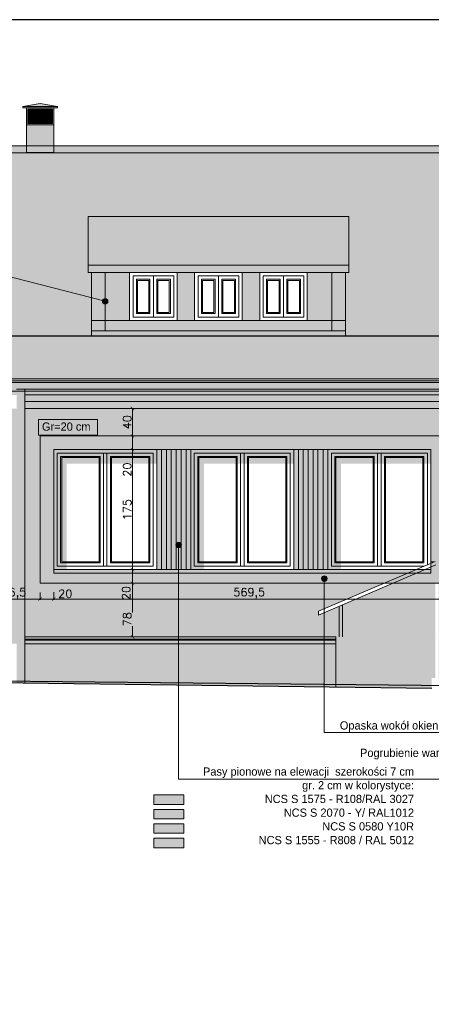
# Model space of a CAD drawing. Header units: millimetres. Extents: x -740 to 33545, y 5178 to 22494.
# Tile 25 of 250: x 183 to 783, y 12593 to 14029. Entities that reach past the tile are written whole.
import ezdxf
from ezdxf.lldxf.tags import DXFTag

# ---------------------------------------------------------------- set-up
doc = ezdxf.new("R2010")
doc.units = ezdxf.units.MM
doc.header["$MEASUREMENT"] = 0
doc.layers.get('Defpoints').update_dxf_attribs({"color": 252})
doc.layers.add('a3', color=252, linetype='Continuous', lineweight=30, plot=False)
for name, color, linetype, lineweight in [('A_l.widokowa', 252, 'Continuous', 18), ('A_linie widokowe', 252, 'Continuous', 18), ('l. przekrojowa', 252, 'Continuous', 30), ('l.przerywana', 252, 'ICAD_ISO03W100', 5), ('l.widokowa', 252, 'Continuous', 15), ('l.wypeĹ‚nien', 252, 'Continuous', 5), ('wymiarowanie', 252, 'Continuous', 9)]:
    doc.layers.add(name, color=color, linetype=linetype, lineweight=lineweight)
doc.styles.add('ROMANS', font='romans')
doc.styles.add('styl2', font='simplex.shx')
tags = doc.linetypes.add('ICAD_ISO03W100', pattern=[30, 12, -18]).pattern_tags.tags
tags[6:7] = [DXFTag(74, 4), DXFTag(75, 0), DXFTag(340, '0'), DXFTag(46, 1.0), DXFTag(50, 0.0), DXFTag(44, 0.0), DXFTag(45, 0.0)]
tags[4:5] = [DXFTag(74, 4), DXFTag(75, 0), DXFTag(340, '0'), DXFTag(46, 1.0), DXFTag(50, 0.0), DXFTag(44, 0.0), DXFTag(45, 0.0)]
doc.dimstyles.new('Skala 1-50', dxfattribs={"dimtxt": 12, "dimasz": 5, "dimexe": 1, "dimexo": 1, "dimgap": 1.5, "dimtad": 1, "dimdec": 1, "dimrnd": 0.5, "dimtxsty": 'styl2', "dimblk": 'ARCHTICK', "dimcen": 5, "dimadec": 0, "dimazin": 0, "dimtfac": 1, "dimtdec": 1, "dimtmove": 1, "dimatfit": 3, "dimldrblk": 'ARCHTICK', "dimfxl": 0, "dimlwd": -1, "dimlwe": -1, "dimarcsym": 0})

# ---------------------------------------------------------------- blocks, each defined once
blk = doc.blocks.new('_ArchTick')
at = {"color": 0, "linetype": 'ByBlock', "const_width": 0.15}
blk.add_lwpolyline([(-0.5, -0.5), (0.5, 0.5)], dxfattribs=at)
blk = doc.blocks.new('*D1952')
at = {"layer": 'Defpoints', "color": 0}
for p in [(136.1, 13204.3), (212.4, 13194.8), (212.4, 13184)]:
    blk.add_point(p, dxfattribs=at)
at = {"layer": 'wymiarowanie', "color": 0}
for p, q in [((136.1, 13194), (136.1, 13183)), ((212.4, 13193.8), (212.4, 13183)), ((136.1, 13184), (212.4, 13184))]:
    blk.add_line(p, q, dxfattribs=at)
at = {"layer": 'wymiarowanie', "color": 0, "xscale": 5, "yscale": 5, "zscale": 5, "rotation": 180}
blk.add_blockref('_ArchTick', (136.1, 13184), dxfattribs=at)
at = {"layer": 'wymiarowanie', "color": 0, "xscale": 5, "yscale": 5, "zscale": 5}
blk.add_blockref('_ArchTick', (212.4, 13184), dxfattribs=at)
at = {"layer": 'wymiarowanie', "color": 0, "insert": (174.3, 13192.3), "char_height": 12, "attachment_point": 5, "style": 'styl2'}
blk.add_mtext('76,5', dxfattribs=at)
blk = doc.blocks.new('*D1953')
at = {"layer": 'Defpoints', "color": 0}
for p in [(232.4, 13201.8), (212.4, 13194.8), (232.4, 13184)]:
    blk.add_point(p, dxfattribs=at)
at = {"layer": 'wymiarowanie', "color": 0}
for p, q in [((212.4, 13193.8), (212.4, 13183)), ((232.4, 13194), (232.4, 13183)), ((212.4, 13184), (232.4, 13184)), ((232.4, 13184), (259.4, 13184))]:
    blk.add_line(p, q, dxfattribs=at)
at = {"layer": 'wymiarowanie', "color": 0, "xscale": 5, "yscale": 5, "zscale": 5, "rotation": 180}
blk.add_blockref('_ArchTick', (212.4, 13184), dxfattribs=at)
at = {"layer": 'wymiarowanie', "color": 0, "xscale": 5, "yscale": 5, "zscale": 5}
blk.add_blockref('_ArchTick', (232.4, 13184), dxfattribs=at)
at = {"layer": 'wymiarowanie', "color": 0, "insert": (249.2, 13191.8), "char_height": 12, "attachment_point": 5, "style": 'styl2'}
blk.add_mtext('20', dxfattribs=at)
blk = doc.blocks.new('*D1954')
at = {"layer": 'Defpoints', "color": 0}
for p in [(232.4, 13201.8), (802.1, 13203.2), (802.1, 13184)]:
    blk.add_point(p, dxfattribs=at)
at = {"layer": 'wymiarowanie', "color": 0}
for p, q in [((232.4, 13194), (232.4, 13183)), ((802.1, 13194), (802.1, 13183)), ((232.4, 13184), (802.1, 13184))]:
    blk.add_line(p, q, dxfattribs=at)
at = {"layer": 'wymiarowanie', "color": 0, "xscale": 5, "yscale": 5, "zscale": 5, "rotation": 180}
blk.add_blockref('_ArchTick', (232.4, 13184), dxfattribs=at)
at = {"layer": 'wymiarowanie', "color": 0, "xscale": 5, "yscale": 5, "zscale": 5}
blk.add_blockref('_ArchTick', (802.1, 13184), dxfattribs=at)
at = {"layer": 'wymiarowanie', "color": 0, "insert": (517.3, 13192.3), "char_height": 12, "attachment_point": 5, "style": 'styl2'}
blk.add_mtext('569,5', dxfattribs=at)
blk = doc.blocks.new('*D1970')
at = {"layer": 'Defpoints', "color": 0}
for p in [(326, 13462.1), (326, 13422.1), (347.2, 13422.1)]:
    blk.add_point(p, dxfattribs=at)
at = {"layer": 'wymiarowanie', "color": 0}
for p, q in [((337.2, 13462.1), (348.2, 13462.1)), ((347.2, 13462.1), (347.2, 13422.1)), ((337.2, 13422.1), (348.2, 13422.1))]:
    blk.add_line(p, q, dxfattribs=at)
at = {"layer": 'wymiarowanie', "color": 0, "xscale": 5, "yscale": 5, "zscale": 5}
for p, rotation in [((347.2, 13462.1), 90), ((347.2, 13422.1), 270)]:
    blk.add_blockref('_ArchTick', p, dxfattribs=dict(at, rotation=rotation))
at = {"layer": 'wymiarowanie', "color": 0, "insert": (339.4, 13442.1), "char_height": 12, "attachment_point": 5, "rotation": 90, "style": 'styl2'}
blk.add_mtext('40', dxfattribs=at)
blk = doc.blocks.new('*D1971')
at = {"layer": 'Defpoints', "color": 0}
for p in [(326, 13422.1), (323.5, 13402.1), (347.2, 13402.1)]:
    blk.add_point(p, dxfattribs=at)
at = {"layer": 'wymiarowanie', "color": 0}
for p, q in [((337.2, 13422.1), (348.2, 13422.1)), ((347.2, 13422.1), (347.2, 13402.1)), ((337.2, 13402.1), (348.2, 13402.1)), ((347.2, 13402.1), (347.2, 13362.7))]:
    blk.add_line(p, q, dxfattribs=at)
at = {"layer": 'wymiarowanie', "color": 0, "xscale": 5, "yscale": 5, "zscale": 5}
for p, rotation in [((347.2, 13422.1), 90), ((347.2, 13402.1), 270)]:
    blk.add_blockref('_ArchTick', p, dxfattribs=dict(at, rotation=rotation))
at = {"layer": 'wymiarowanie', "color": 0, "insert": (339.4, 13372.9), "char_height": 12, "attachment_point": 5, "rotation": 90, "style": 'styl2'}
blk.add_mtext('20', dxfattribs=at)
blk = doc.blocks.new('*D1972')
at = {"layer": 'Defpoints', "color": 0}
for p in [(323.5, 13402.1), (318.8, 13227.1), (347.2, 13227.1)]:
    blk.add_point(p, dxfattribs=at)
at = {"layer": 'wymiarowanie', "color": 0}
for p, q in [((337.2, 13402.1), (348.2, 13402.1)), ((347.2, 13402.1), (347.2, 13227.1)), ((337.2, 13227.1), (348.2, 13227.1))]:
    blk.add_line(p, q, dxfattribs=at)
at = {"layer": 'wymiarowanie', "color": 0, "xscale": 5, "yscale": 5, "zscale": 5}
for p, rotation in [((347.2, 13402.1), 90), ((347.2, 13227.1), 270)]:
    blk.add_blockref('_ArchTick', p, dxfattribs=dict(at, rotation=rotation))
at = {"layer": 'wymiarowanie', "color": 0, "insert": (339.5, 13314.6), "char_height": 12, "attachment_point": 5, "rotation": 90, "style": 'styl2'}
blk.add_mtext('175', dxfattribs=at)
blk = doc.blocks.new('*D1973')
at = {"layer": 'Defpoints', "color": 0}
for p in [(318.8, 13227.1), (317.5, 13207.1), (347.2, 13207.1)]:
    blk.add_point(p, dxfattribs=at)
at = {"layer": 'wymiarowanie', "color": 0}
for p, q in [((337.2, 13227.1), (348.2, 13227.1)), ((347.2, 13227.1), (347.2, 13207.1)), ((337.2, 13207.1), (348.2, 13207.1))]:
    blk.add_line(p, q, dxfattribs=at)
at = {"layer": 'wymiarowanie', "color": 0, "xscale": 5, "yscale": 5, "zscale": 5}
for p, rotation in [((347.2, 13227.1), 90), ((347.2, 13207.1), 270)]:
    blk.add_blockref('_ArchTick', p, dxfattribs=dict(at, rotation=rotation))
at = {"layer": 'wymiarowanie', "color": 0, "insert": (337.9, 13192.9), "char_height": 12, "attachment_point": 5, "rotation": 90, "style": 'styl2'}
blk.add_mtext('20', dxfattribs=at)
blk = doc.blocks.new('*D1974')
at = {"layer": 'Defpoints', "color": 0}
for p in [(317.5, 13207.1), (310.8, 13129.1), (347.2, 13129.1)]:
    blk.add_point(p, dxfattribs=at)
at = {"layer": 'wymiarowanie', "color": 0}
for p, q in [((337.2, 13207.1), (348.2, 13207.1)), ((347.2, 13207.1), (347.2, 13164.4)), ((347.2, 13129.1), (347.2, 13144.7)), ((337.2, 13129.1), (348.2, 13129.1))]:
    blk.add_line(p, q, dxfattribs=at)
at = {"layer": 'wymiarowanie', "color": 0, "xscale": 5, "yscale": 5, "zscale": 5}
for p, rotation in [((347.2, 13207.1), 90), ((347.2, 13129.1), 270)]:
    blk.add_blockref('_ArchTick', p, dxfattribs=dict(at, rotation=rotation))
at = {"layer": 'wymiarowanie', "color": 0, "insert": (339.4, 13154.6), "char_height": 12, "attachment_point": 5, "rotation": 90, "style": 'styl2'}
blk.add_mtext('78', dxfattribs=at)
blk = doc.blocks.new('kominek')
at = {"layer": 'l.wypeĹ‚nien'}
h = blk.add_hatch(dxfattribs=at)
h.set_pattern_fill('ANSI37', color=256, scale=10, style=0)
h.set_pattern_definition([(45, (0, 10), (-0.88388348, 0.88388348), []), (135, (0, 10), (-0.88388348, -0.88388348), [])])
h.paths.add_polyline_path([(4702.4, 10862.6), (4738.4, 10862.6), (4738.4, 10841.6), (4702.4, 10841.6)])
at = {"layer": 'A_l.widokowa', "color": 7}
for p, q in [((4695.1, 10866.6), (4720.4, 10870.9)), ((4695.1, 10866.6), (4720.4, 10866.6)), ((4745.7, 10866.6), (4720.4, 10870.9)), ((4745.7, 10866.6), (4720.4, 10866.6))]:
    blk.add_line(p, q, dxfattribs=at)
for points in [[(4700.4, 10864.6), (4695.1, 10864.6), (4695.1, 10866.6)], [(4740.4, 10864.6), (4745.7, 10864.6), (4745.7, 10866.6)]]:
    blk.add_lwpolyline(points, dxfattribs=at)
for points in [[(4700.4, 10864.6), (4740.4, 10864.6), (4740.4, 10839.6), (4700.4, 10839.6)], [(4702.4, 10862.6), (4738.4, 10862.6), (4738.4, 10841.6), (4702.4, 10841.6)]]:
    blk.add_lwpolyline(points, close=True, dxfattribs=at)
at = {"layer": 'A_l.widokowa'}
blk.add_lwpolyline([(4700.4, 10839.6), (4740.4, 10839.6), (4740.4, 10799.6), (4700.4, 10799.6)], close=True, dxfattribs=at)

msp = doc.modelspace()

# ---------------------------------------------------------------- hatches: boundary and pattern name
at = {"layer": 'l.wypeĹ‚nien'}
h = msp.add_hatch(color=256, dxfattribs=at)
h.paths.add_polyline_path([(192.62, 13835.82), (232.62, 13835.82), (232.62, 13845.32), (232.62, 13875.82), (192.62, 13875.82), (192.62, 13845.32)])
h.paths.add_polyline_path([(192.62, 13875.82), (232.62, 13875.82), (232.62, 13900.82), (192.62, 13900.82)])
h.paths.add_polyline_path([(194.62, 13898.82), (194.62, 13877.82), (230.62, 13877.82), (230.62, 13898.82)], flags=16)
h.paths.add_polyline_path([(187.27, 13902.82), (212.62, 13907.08), (237.96, 13902.82), (212.62, 13902.82)])
h.paths.add_polyline_path([(187.27, 13902.82), (212.62, 13902.82), (237.96, 13902.82), (237.96, 13900.82), (232.62, 13900.82), (192.62, 13900.82), (187.27, 13900.82)])
h = msp.add_hatch(color=256, dxfattribs=at)
h.paths.add_polyline_path([(37.59, 13845.32), (-420.82, 13570.51), (-557.95, 13505.48), (-558.92, 13505.48), (-559.83, 13505.05), (-561.66, 13499.85), (-576.18, 13499.85), (-577.06, 13499.11, 0.4142136), (-568.06, 13490.11), (-558.58, 13490.11), (-558.58, 13481.93), (2522.56, 13481.93), (2522.56, 13490.11), (2532.05, 13490.11, 0.4036982), (2540.82, 13498.57), (2540.3, 13499.86), (2525.65, 13499.85), (2523.82, 13505.05), (2522.91, 13505.48), (2521.94, 13505.48), (2385.14, 13570.31), (1926.4, 13845.32)])
h.paths.add_polyline_path([(287.38, 13660.58), (657.58, 13660.58), (657.58, 13567.59), (287.38, 13567.59)], flags=16)
h.paths.add_polyline_path([(1371.96, 13660.58), (1724.38, 13660.58), (1724.38, 13567.59), (1371.96, 13567.59)], flags=16)
h = msp.add_hatch(dxfattribs=at)
h.set_pattern_fill('SPANTILE', color=256, scale=17, style=0)
h.set_pattern_definition([(274.9697, (15.64, 17), (-16.99985222, 204.000017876), [15.699024, -376.776457]), (180, (17, 1.36), (-17, -17), [1.36, -15.64]), (0, (0, 0), (17, 17), [4.76, -12.24]), (90, (4.76, 0), (-17, 17), [1.7, -15.3]), (270, (15.64, 1.7), (17, -17), [1.7, -15.3]), (0, (15.64, 0), (17, 17), [1.36, -15.64]), (0, (0, 1.36), (17, 17), [3.4, -13.6]), (85.0303, (3.4, 1.36), (16.99985222, 204.000017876), [15.699024, -376.776457]), (52.6961, (3.4, 2.21), (-220.999760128, -289.00018261), [4.488136, -444.32475]), (18.4349, (6.12, 5.78), (34.0000074, 16.9999729), [4.300694, -49.458015]), (341.5651, (10.2, 7.14), (-34.0000074, 16.9999729), [4.300694, -49.458015]), (307.3039, (14.28, 5.78), (220.999760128, -289.00018261), [4.488136, -444.32475]), (20.2249, (6.97, 4.59), (-186.999953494, -68.000141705), [3.442245, -340.781524]), (339.7751, (10.2, 5.78), (186.999953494, -68.000141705), [3.442245, -340.781524]), (307.4054, (13.43, 4.59), (170.000169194, -220.999871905), [3.638153, -360.177725]), (52.5946, (4.76, 1.7), (-170.000169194, -220.999871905), [3.638153, -360.177725])])
h.paths.add_polyline_path([(2380.52, 13562.59), (2500.93, 13505.48), (-533.93, 13505.48), (-413.12, 13562.61), (41.43, 13835.32), (1126.41, 13835.32), (1126.41, 13818.87), (1170.37, 13818.87), (1170.37, 13835.32), (1786.86, 13835.32), (1786.86, 13805.94), (1846.86, 13805.94), (1846.86, 13835.32), (1925.58, 13835.32)])
h.paths.add_polyline_path([(287.38, 13660.58), (657.58, 13660.58), (657.58, 13567.59), (287.38, 13567.59)], flags=16)
h.paths.add_polyline_path([(1371.96, 13660.58), (1724.38, 13660.58), (1724.38, 13567.59), (1371.96, 13567.59)], flags=16)
h = msp.add_hatch(color=256, dxfattribs=at)
h.paths.add_polyline_path([(637.58, 13575.58), (637.58, 13590.58), (602.02, 13590.58), (532.6, 13590.58), (507.2, 13590.58), (437.77, 13590.58), (412.37, 13590.58), (342.94, 13590.58), (307.38, 13590.58), (307.38, 13575.58)])
h.paths.add_polyline_path([(657.58, 13567.59), (657.58, 13575.58), (637.58, 13575.58), (307.38, 13575.58), (287.38, 13575.58), (287.38, 13567.59)])
h.paths.add_polyline_path([(287.38, 13575.58), (307.38, 13575.58), (307.38, 13590.58), (287.38, 13590.58)])
h.paths.add_polyline_path([(637.58, 13575.58), (657.58, 13575.58), (657.58, 13590.58), (637.58, 13590.58)])
h = msp.add_hatch(color=256, dxfattribs=at)
h.paths.add_polyline_path([(190.25, 13462.09), (983.5, 13462.09), (983.5, 13472.09), (190.25, 13472.09)])
h.paths.add_polyline_path([(190.25, 13472.09), (983.5, 13472.09), (983.5, 13481.93), (190.25, 13481.93)])
h = msp.add_hatch(color=256, dxfattribs=at)
h.paths.add_polyline_path([(190.25, 13314.58), (212.44, 13314.58), (212.44, 13207.08), (713.83, 13207.08), (618.49, 13166.23), (618.49, 13160.79), (726.53, 13207.08), (788.5, 13207.08), (788.5, 13166.23), (788.5, 13160.79), (788.5, 13114.08), (783.5, 13114.08), (783.5, 13099.08), (783.5, 13084.08), (783.5, 13058.02), (643.5, 13059.4), (643.5, 13129.08), (190.25, 13129.08)])
h.paths.add_polyline_path([(190.25, 13314.58), (190.25, 13462.09), (801.94, 13462.09), (801.94, 13422.08), (212.44, 13422.08), (212.44, 13314.58)])
h.paths.add_polyline_path([(136.06, 13129.08), (136.06, 13218.65), (-410.38, 13218.65), (-413.99, 13222.08), (-413.99, 13129.08)])
h.paths.add_polyline_path([(-413.99, 13402.08), (-263.99, 13402.08), (-263.57, 13402.08), (-256.57, 13402.08), (-249.71, 13402.08), (-242.71, 13402.08), (-235.44, 13402.08), (-228.44, 13402.08), (-220.75, 13402.08), (-213.75, 13402.08), (-63.75, 13402.08), (-56.75, 13402.08), (-49.48, 13402.08), (-42.48, 13402.08), (-35.21, 13402.08), (-28.21, 13402.08), (-20.94, 13402.08), (-13.94, 13402.08), (136.06, 13402.08), (136.06, 13462.09), (-413.99, 13462.09)])
h.paths.add_polyline_path([(-515.58, 13129.08), (-413.99, 13129.08), (-413.99, 13314.58), (-515.58, 13314.58)])
h.paths.add_polyline_path([(-515.58, 13314.58), (-413.99, 13314.58), (-413.99, 13402.08), (-413.99, 13462.09), (-515.58, 13462.09), (-515.58, 13365.42)])
h.paths.add_polyline_path([(136.06, 13227.08), (140.09, 13224.16), (140.09, 13129.08), (178.25, 13129.08), (178.25, 13314.58), (136.06, 13314.58)])
h.paths.add_polyline_path([(178.25, 13314.58), (178.25, 13462.09), (140.09, 13462.09), (140.09, 13398.59), (136.06, 13398.59), (136.06, 13314.58)])
h.paths.add_polyline_path([(-535.58, 13129.08), (-515.58, 13129.08), (-515.58, 13314.58), (-535.58, 13314.58)])
h.paths.add_polyline_path([(-515.58, 13365.42), (-515.58, 13462.09), (-535.58, 13462.09), (-535.58, 13365.42)])
h.paths.add_polyline_path([(-535.58, 13314.58), (-515.58, 13314.58), (-515.58, 13365.42), (-535.58, 13365.42)])
h.paths.add_polyline_path([(793.5, 13166.23), (793.5, 13160.79), (793.5, 13132.08), (801.94, 13132.08), (801.94, 13207.08), (793.5, 13207.08)])
for points in [[(232.44, 13227.08), (251.46, 13227.08), (251.46, 13381.77), (382.44, 13381.77), (382.44, 13402.08), (232.44, 13402.08)], [(432.25, 13227.08), (451.28, 13227.08), (451.28, 13381.77), (582.25, 13381.77), (582.25, 13402.08), (432.25, 13402.08)], [(632.07, 13227.08), (651.09, 13227.08), (651.09, 13381.77), (782.07, 13381.77), (782.07, 13402.08), (632.07, 13402.08)], [(-536.56, 13129.08), (643.5, 13129.08), (643.5, 13118.92), (-536.56, 13118.92)]]:
    msp.add_hatch(color=256, dxfattribs=at).paths.add_polyline_path(points)
h = msp.add_hatch(color=256, dxfattribs=at)
h.paths.add_polyline_path([(217.66, 13202.18), (702.4, 13202.18), (713.83, 13207.08), (212.44, 13207.08)])
h.paths.add_polyline_path([(715.09, 13202.18), (780.07, 13202.18), (780.07, 13207.08), (726.53, 13207.08)])
h.paths.add_polyline_path([(793.5, 13202.18), (802.07, 13202.18), (802.07, 13207.08), (793.5, 13207.08)])
h.paths.add_polyline_path([(782.07, 13202.18), (788.5, 13202.18), (788.5, 13207.08), (782.07, 13207.08)])
h.paths.add_polyline_path([(780.07, 13202.18), (782.07, 13202.18), (782.07, 13207.08), (780.07, 13207.08)])
h = msp.add_hatch(color=256, dxfattribs=at)
h.paths.add_polyline_path([(643.5, 13059.4), (643.5, 13118.92), (190.25, 13118.92), (190.25, 13063.88)])
h.paths.add_polyline_path([(190.25, 13063.88), (643.5, 13059.4), (643.5, 13055.89), (190.25, 13061.72)])
h = msp.add_hatch(dxfattribs=at)
h.set_pattern_fill('CONC', color=256, scale=17, style=0)
h.set_pattern_definition([(0, (16.15, 10.88), (0, 17), [0, -17]), (0, (16.32, 4.93), (0, 17), [0, -17]), (0, (16.83, 14.11), (0, 17), [0, -17]), (338.1986, (7.99, 8.84), (51.00000464, -16.9999985), [1.83095, -89.716854]), (216.8699, (9.69, 8.16), (50.9999986, 34.0000021), [0.85, -84.15]), (130.6013, (9.01, 7.65), (85.00000716, -101.9999833), [1.567315, -155.164933]), (206.5651, (3.4, 5.61), (-16.9999857, -17.0000223), [0.380137, -37.63302]), (326.3099, (3.06, 5.44), (33.9999925, -17.0000227), [0.612952, -60.681432]), (108.4349, (3.57, 5.1), (-16.9999729, 34.0000074), [0.53759, -53.221135]), (225, (14.28, 3.91), (-4e-15, -17.000005), [0.721242, -23.32038]), (0, (13.77, 3.4), (17, 17), [1.02, -15.98]), (135, (14.79, 3.4), (-17.000005, 2e-15), [0.721242, -23.32038]), (251.5651, (12.24, 14.79), (16.9999729, 34.0000074), [0.53759, -53.221135]), (0, (12.07, 14.28), (17, 17), [0.85, -16.15]), (143.1301, (12.92, 14.28), (-50.9999986, 34.0000021), [0.85, -84.15]), (213.6901, (3.23, 14.96), (33.9999925, 17.0000227), [0.612952, -60.681432]), (341.5651, (2.72, 14.62), (-34.0000074, 16.9999729), [1.075182, -52.683544]), (126.8699, (3.74, 14.28), (34.0000021, -50.9999986), [0.85, -84.15]), (0, (8.16, 14.28), (0, 17), [0, -17]), (0, (3.57, 9.86), (0, 17), [0, -17]), (0, (8.33, 3.57), (0, 17), [0, -17]), (0, (12.92, 8.84), (0, 17), [0, -17]), (0, (7.99, 11.73), (0, 17), [0, -17]), (0, (4.25, 12.24), (0, 17), [0, -17]), (0, (5.78, 11.22), (0, 17), [0, -17]), (0, (5.1, 7.14), (0, 17), [0, -17]), (0, (1.02, 7.82), (0, 17), [0, -17]), (0, (1.19, 11.73), (0, 17), [0, -17]), (0, (0.68, 15.47), (0, 17), [0, -17]), (0, (5.95, 16.15), (0, 17), [0, -17]), (0, (9.69, 16.83), (0, 17), [0, -17]), (0, (15.64, 16.15), (0, 17), [0, -17]), (0, (11.56, 10.88), (0, 17), [0, -17]), (0, (9.86, 13.94), (0, 17), [0, -17]), (0, (11.22, 5.78), (0, 17), [0, -17]), (0, (6.12, 4.93), (0, 17), [0, -17]), (0, (11.22, 1.19), (0, 17), [0, -17]), (0, (5.61, 2.21), (0, 17), [0, -17]), (0, (0.17, 1.7), (0, 17), [0, -17]), (0, (2.21, 0.85), (0, 17), [0, -17]), (0, (2.38, 3.23), (0, 17), [0, -17]), (0, (13.77, 0.51), (0, 17), [0, -17]), (0, (15.81, 7.48), (0, 17), [0, -17]), (0, (14.96, 12.58), (0, 17), [0, -17]), (0, (7.14, 0.34), (0, 17), [0, -17])])
h.paths.add_polyline_path([(643.5, 13059.4), (643.5, 13118.92), (190.25, 13118.92), (190.25, 13063.88)])
h.paths.add_polyline_path([(190.25, 13063.88), (643.5, 13059.4), (643.5, 13055.89), (190.25, 13061.72)])
at = {"layer": 'wymiarowanie'}
h = msp.add_hatch(color=256, dxfattribs=at)
h.paths.add_polyline_path([(287.38, 13590.58), (307.38, 13590.58), (307.38, 13660.76), (287.38, 13660.76)])
h.paths.add_polyline_path([(637.58, 13590.58), (657.58, 13590.58), (657.58, 13660.76), (637.58, 13660.76)])
h = msp.add_hatch(color=256, dxfattribs=at)
h.paths.add_polyline_path([(307.38, 13660.58), (342.94, 13660.58), (342.94, 13590.58), (307.38, 13590.58)])
h.paths.add_polyline_path([(602.02, 13660.58), (637.58, 13660.58), (637.58, 13590.58), (602.02, 13590.58)])
h.paths.add_polyline_path([(412.37, 13660.58), (437.77, 13660.58), (437.77, 13590.58), (412.37, 13590.58)])
h.paths.add_polyline_path([(507.2, 13660.58), (532.6, 13660.58), (532.6, 13590.58), (507.2, 13590.58)])
at = {"layer": 'wymiarowanie', "ltscale": 0.3}
for points in [[(303.35, 13618.49, -1), (311.42, 13618.49, -1)], [(410.44, 13263.13, -1), (418.52, 13263.13, -1)], [(622.78, 13213.93, -1), (630.86, 13213.93, -1)]]:
    msp.add_hatch(color=256, dxfattribs=at).paths.add_polyline_path(points)
at = {"layer": 'wymiarowanie'}
h = msp.add_hatch(color=256, dxfattribs=at)
h.paths.add_polyline_path([(178.25, 13472.09), (178.25, 13462.09), (178.25, 13129.08), (178.25, 13125.78), (178.25, 13123.92), (178.25, 13118.92), (178.25, 13064), (190.25, 13063.88), (190.25, 13118.92), (190.25, 13123.92), (190.25, 13125.78), (190.25, 13129.08), (190.25, 13462.09), (190.25, 13472.09), (190.25, 13481.93), (190.25, 13490.11), (178.25, 13490.11), (178.25, 13481.93)])
h.paths.add_polyline_path([(178.25, 13064), (190.25, 13063.88), (190.25, 13061.72), (178.25, 13061.87)])
h = msp.add_hatch(color=256, dxfattribs=at)
h.paths.add_polyline_path([(802.07, 13207.08), (212.44, 13207.08), (212.44, 13422.08), (802.07, 13422.08)])
h.paths.add_polyline_path([(782.07, 13227.08), (232.44, 13227.08), (232.44, 13402.08), (782.07, 13402.08)], flags=16)
for points in [[(382.44, 13402.08), (389.44, 13402.08), (389.44, 13227.08), (382.44, 13227.08)], [(382.44, 13402.08), (432.25, 13402.08), (432.25, 13227.08), (382.44, 13227.08)], [(396.71, 13402.08), (403.71, 13402.08), (403.71, 13227.08), (396.71, 13227.08)], [(410.98, 13402.08), (417.98, 13402.08), (417.98, 13227.08), (410.98, 13227.08)], [(425.25, 13402.08), (432.25, 13402.08), (432.25, 13227.08), (425.25, 13227.08)], [(582.25, 13402.08), (589.25, 13402.08), (589.25, 13227.08), (582.25, 13227.08)], [(582.25, 13402.08), (632.07, 13402.08), (632.07, 13227.08), (582.25, 13227.08)], [(596.11, 13402.08), (603.11, 13402.08), (603.11, 13227.08), (596.11, 13227.08)], [(610.38, 13402.08), (617.38, 13402.08), (617.38, 13227.08), (610.38, 13227.08)], [(625.07, 13402.08), (632.07, 13402.08), (632.07, 13227.08), (625.07, 13227.08)], [(378.49, 12898.24), (422.01, 12898.24), (422.01, 12884.56), (378.49, 12884.56)], [(378.49, 12877.17), (422.01, 12877.17), (422.01, 12863.49), (378.49, 12863.49)], [(378.49, 12856.1), (422.01, 12856.1), (422.01, 12842.42), (378.49, 12842.42)], [(378.49, 12835.03), (422.01, 12835.03), (422.01, 12821.35), (378.49, 12821.35)]]:
    msp.add_hatch(color=256, dxfattribs=at).paths.add_polyline_path(points)
h = msp.add_hatch(color=256, dxfattribs=at)
h.paths.add_polyline_path([(793.5, 13129.08), (1173.5, 13129.08), (1173.5, 13069.08), (793.5, 13069.08)])
h.paths.add_polyline_path([(1323.5, 13129.08), (1178.5, 13129.08), (1178.5, 13054.08), (1323.5, 13054.08)])
h.paths.add_polyline_path([(783.5, 13129.08), (643.5, 13129.08), (643.5, 13055.89), (783.5, 13054.37)])
h.paths.add_polyline_path([(783.5, 13129.08), (788.5, 13129.08), (788.5, 13069.08), (783.5, 13069.08)])

# ---------------------------------------------------------------- linework, layer by layer
at = {"layer": 'a3'}
msp.add_lwpolyline([(-739.79, 14029.38), (-739.79, 12544.38), (1360.21, 12544.38), (1360.21, 14029.38), (-739.79, 14029.38)], dxfattribs=at)
at = {"layer": 'A_linie widokowe', "linetype": 'Continuous', "lineweight": -2}
msp.add_lwpolyline([(983.5, 13567.59), (-405.17, 13567.59)], dxfattribs=at)
at = {"layer": 'l. przekrojowa', "linetype": 'ICAD_ISO03W100', "ltscale": 0.5}
msp.add_line((2495.72, 13041.08), (-538.18, 13071.08), dxfattribs=at)
at = {"layer": 'l. przekrojowa'}
msp.add_line((-538.18, 13071.08), (783.5, 13054.08), dxfattribs=at)
at = {"layer": 'l.przerywana', "ltscale": 0.3}
for p, q in [((307.38, 13660.58), (307.38, 13575.58)), ((637.58, 13660.58), (637.58, 13575.58)), ((190.25, 13129.08), (643.5, 13129.08))]:
    msp.add_line(p, q, dxfattribs=at)
at = {"layer": 'l.widokowa'}
for p, q in [((37.59, 13845.32), (193.56, 13845.32)), ((41.43, 13835.32), (193.56, 13835.32)), ((193.56, 13845.32), (981.99, 13845.32)), ((231.66, 13835.32), (981.99, 13835.32)), ((282.38, 13742.13), (282.38, 13660.76)), ((662.58, 13742.13), (282.38, 13742.13)), ((662.58, 13742.13), (662.58, 13660.76)), ((662.58, 13671.02), (282.38, 13671.02)), ((662.58, 13660.76), (282.38, 13660.76)), ((287.38, 13660.58), (287.38, 13567.59)), ((657.58, 13660.58), (657.58, 13567.59)), ((190.25, 13490.11), (190.25, 13061.72)), ((190.25, 13472.09), (1772.31, 13472.09)), ((190.25, 13462.09), (1772.31, 13462.09)), ((618.49, 13166.23), (788.5, 13239.08)), ((618.49, 13160.79), (789.53, 13234.08)), ((648.49, 13129.08), (648.49, 13173.64)), ((653.49, 13129.08), (653.49, 13175.79)), ((618.49, 13160.79), (618.49, 13166.23)), ((643.5, 13129.08), (643.5, 13055.89))]:
    msp.add_line(p, q, dxfattribs=at)
at = {"layer": 'l.widokowa', "ltscale": 0.3}
for p, q in [((657.58, 13590.58), (287.38, 13590.58)), ((657.58, 13575.58), (287.38, 13575.58)), ((190.25, 13129.08), (643.5, 13129.08)), ((190.25, 13125.78), (643.5, 13125.78)), ((190.25, 13123.92), (643.5, 13123.92)), ((190.25, 13118.92), (643.5, 13118.92))]:
    msp.add_line(p, q, dxfattribs=at)
at = {"layer": 'l.widokowa'}
for points in [[(38.41, 13835.32), (-416.53, 13562.59), (-536.95, 13505.48), (2500.93, 13505.48), (2380.52, 13562.59), (1925.58, 13835.32), (1846.86, 13835.32)], [(1126.41, 13835.32), (38.41, 13835.32)], [(-558.92, 13505.48), (983.5, 13505.48)], [(-576.18, 13499.85), (983.5, 13499.85)], [(-560.67, 13502.67), (983.5, 13502.67)], [(178.25, 13490.11), (983.5, 13490.11)], [(190.25, 13481.93), (983.5, 13481.93)], [(760.5, 13227.08), (632.07, 13227.08), (632.07, 13402.08), (782.07, 13402.08), (782.07, 13236.33)], [(782.07, 13230.89), (782.07, 13227.08), (773.2, 13227.08)], [(773.2, 13227.08), (782.07, 13227.08), (782.07, 13222.08), (761.53, 13222.08)]]:
    msp.add_lwpolyline(points, dxfattribs=at)
for points in [[(287.38, 13660.58), (657.58, 13660.58), (657.58, 13567.59), (287.38, 13567.59)], [(412.37, 13660.58), (342.94, 13660.58), (342.94, 13590.58), (412.37, 13590.58)], [(507.2, 13660.58), (437.77, 13660.58), (437.77, 13590.58), (507.2, 13590.58)], [(602.02, 13660.58), (532.6, 13660.58), (532.6, 13590.58), (602.02, 13590.58)], [(802.07, 13207.08), (212.44, 13207.08), (212.44, 13422.08), (802.07, 13422.08)], [(232.44, 13402.08), (382.44, 13402.08), (382.44, 13227.08), (232.44, 13227.08)], [(782.07, 13227.08), (232.44, 13227.08), (232.44, 13402.08), (782.07, 13402.08)], [(382.44, 13402.08), (389.44, 13402.08), (389.44, 13227.08), (382.44, 13227.08)], [(396.71, 13402.08), (403.71, 13402.08), (403.71, 13227.08), (396.71, 13227.08)], [(410.98, 13402.08), (417.98, 13402.08), (417.98, 13227.08), (410.98, 13227.08)], [(425.25, 13402.08), (432.25, 13402.08), (432.25, 13227.08), (425.25, 13227.08)], [(432.25, 13402.08), (582.25, 13402.08), (582.25, 13227.08), (432.25, 13227.08)], [(582.25, 13402.08), (589.25, 13402.08), (589.25, 13227.08), (582.25, 13227.08)], [(596.11, 13402.08), (603.11, 13402.08), (603.11, 13227.08), (596.11, 13227.08)], [(610.38, 13402.08), (617.38, 13402.08), (617.38, 13227.08), (610.38, 13227.08)], [(625.07, 13402.08), (632.07, 13402.08), (632.07, 13227.08), (625.07, 13227.08)], [(232.44, 13227.08), (782.07, 13227.08), (782.07, 13222.08), (232.44, 13222.08)]]:
    msp.add_lwpolyline(points, close=True, dxfattribs=at)
at = {"layer": 'l.wypeĹ‚nien'}
for p, q in [((304.94, 13397.08), (304.94, 13232.08)), ((309.94, 13397.08), (309.94, 13232.08)), ((504.75, 13397.08), (504.75, 13232.08)), ((509.75, 13397.08), (509.75, 13232.08)), ((704.57, 13397.08), (704.57, 13232.08)), ((709.57, 13397.08), (709.57, 13232.08)), ((782.07, 13238.2), (786.44, 13238.2))]:
    msp.add_line(p, q, dxfattribs=at)
for points in [[(347.94, 13655.58), (377.66, 13655.58), (377.66, 13595.58), (347.94, 13595.58)], [(352.94, 13650.58), (372.66, 13650.58), (372.66, 13600.58), (352.94, 13600.58)], [(354.44, 13649.08), (371.16, 13649.08), (371.16, 13602.08), (354.44, 13602.08)], [(407.37, 13655.58), (377.66, 13655.58), (377.66, 13595.58), (407.37, 13595.58)], [(402.37, 13650.58), (382.66, 13650.58), (382.66, 13600.58), (402.37, 13600.58)], [(400.87, 13649.08), (384.16, 13649.08), (384.16, 13602.08), (400.87, 13602.08)], [(442.77, 13655.58), (472.48, 13655.58), (472.48, 13595.58), (442.77, 13595.58)], [(447.77, 13650.58), (467.48, 13650.58), (467.48, 13600.58), (447.77, 13600.58)], [(449.27, 13649.08), (465.98, 13649.08), (465.98, 13602.08), (449.27, 13602.08)], [(502.2, 13655.58), (472.48, 13655.58), (472.48, 13595.58), (502.2, 13595.58)], [(497.2, 13650.58), (477.48, 13650.58), (477.48, 13600.58), (497.2, 13600.58)], [(495.7, 13649.08), (478.98, 13649.08), (478.98, 13602.08), (495.7, 13602.08)], [(537.6, 13655.58), (567.31, 13655.58), (567.31, 13595.58), (537.6, 13595.58)], [(542.6, 13650.58), (562.31, 13650.58), (562.31, 13600.58), (542.6, 13600.58)], [(544.1, 13649.08), (560.81, 13649.08), (560.81, 13602.08), (544.1, 13602.08)], [(597.02, 13655.58), (567.31, 13655.58), (567.31, 13595.58), (597.02, 13595.58)], [(592.02, 13650.58), (572.31, 13650.58), (572.31, 13600.58), (592.02, 13600.58)], [(590.52, 13649.08), (573.81, 13649.08), (573.81, 13602.08), (590.52, 13602.08)], [(237.44, 13397.08), (304.94, 13397.08), (304.94, 13232.08), (237.44, 13232.08)], [(242.44, 13392.08), (299.94, 13392.08), (299.94, 13237.08), (242.44, 13237.08)], [(243.94, 13390.58), (298.44, 13390.58), (298.44, 13238.58), (243.94, 13238.58)], [(372.44, 13392.08), (314.94, 13392.08), (314.94, 13237.08), (372.44, 13237.08)], [(370.94, 13390.58), (316.44, 13390.58), (316.44, 13238.58), (370.94, 13238.58)], [(437.25, 13397.08), (504.75, 13397.08), (504.75, 13232.08), (437.25, 13232.08)], [(442.25, 13392.08), (499.75, 13392.08), (499.75, 13237.08), (442.25, 13237.08)], [(443.75, 13390.58), (498.25, 13390.58), (498.25, 13238.58), (443.75, 13238.58)], [(572.25, 13392.08), (514.75, 13392.08), (514.75, 13237.08), (572.25, 13237.08)], [(570.75, 13390.58), (516.25, 13390.58), (516.25, 13238.58), (570.75, 13238.58)], [(637.07, 13397.08), (704.57, 13397.08), (704.57, 13232.08), (637.07, 13232.08)], [(642.07, 13392.08), (699.57, 13392.08), (699.57, 13237.08), (642.07, 13237.08)], [(643.57, 13390.58), (698.07, 13390.58), (698.07, 13238.58), (643.57, 13238.58)], [(772.07, 13392.08), (714.57, 13392.08), (714.57, 13237.08), (772.07, 13237.08)], [(770.57, 13390.58), (716.07, 13390.58), (716.07, 13238.58), (770.57, 13238.58)]]:
    msp.add_lwpolyline(points, close=True, dxfattribs=at)
at = {"layer": 'wymiarowanie'}
for p, q in [((2522.56, 13487.32), (-558.58, 13487.32)), ((414.48, 12921.42), (414.48, 13263.13)), ((626.82, 12989.42), (626.82, 13213.93)), ((1000.65, 12989.42), (626.82, 12989.42)), ((800.24, 12921.42), (414.48, 12921.42))]:
    msp.add_line(p, q, dxfattribs=at)
for points in [[(-718.88, 13784.57), (-339.68, 13784.57), (307.38, 13618.49)], [(772.17, 13232.08), (637.07, 13232.08), (637.07, 13397.08), (777.07, 13397.08), (777.07, 13234.18)]]:
    msp.add_lwpolyline(points, dxfattribs=at)
for points in [[(407.37, 13655.58), (347.94, 13655.58), (347.94, 13595.58), (407.37, 13595.58)], [(502.2, 13655.58), (442.77, 13655.58), (442.77, 13595.58), (502.2, 13595.58)], [(597.02, 13655.58), (537.6, 13655.58), (537.6, 13595.58), (597.02, 13595.58)], [(210.13, 13446.16), (295.98, 13446.16), (295.98, 13423.15), (210.13, 13423.15)], [(237.44, 13397.08), (377.44, 13397.08), (377.44, 13232.08), (237.44, 13232.08)], [(437.25, 13397.08), (577.25, 13397.08), (577.25, 13232.08), (437.25, 13232.08)], [(378.49, 12898.24), (422.01, 12898.24), (422.01, 12884.56), (378.49, 12884.56)], [(378.49, 12877.17), (422.01, 12877.17), (422.01, 12863.49), (378.49, 12863.49)], [(378.49, 12856.1), (422.01, 12856.1), (422.01, 12842.42), (378.49, 12842.42)], [(378.49, 12835.03), (422.01, 12835.03), (422.01, 12821.35), (378.49, 12821.35)]]:
    msp.add_lwpolyline(points, close=True, dxfattribs=at)
at = {"layer": 'wymiarowanie', "ltscale": 0.3}
for centre in [(307.38, 13618.49), (414.48, 13263.13), (626.82, 13213.93)]:
    msp.add_circle(centre, 4.04, dxfattribs=at)

# ---------------------------------------------------------------- block references
at = {"layer": 'l.wypeĹ‚nien'}
msp.add_blockref('kominek', (-4507.78, 3036.18), dxfattribs=at)

# ---------------------------------------------------------------- texts
at = {"layer": 'wymiarowanie', "insert": (215.15, 13441.73), "char_height": 12, "width": 621.5287, "attachment_point": 1}
msp.add_mtext('{\\fCentury Gothic|b0|i0|c238|p34;Gr=20 cm}\\P\\pi621.52874;{\\fCentury Gothic|b0|i0|c238|p34;\\H1.00000x; }', dxfattribs=at)
at = {"layer": 'wymiarowanie', "linetype": 'Continuous', "char_height": 12, "width": 327.6277, "attachment_point": 3, "style": 'ROMANS'}
for s, insert in [('{\\fCentury Gothic|b0|i0|c238|p0;Opaska wokół okien o szer. 20 cm }{\\fCentury Gothic|b0|i0|c238|p0;(łącząca trzy okna)}\\P{\\fCentury Gothic|b0|i0|c238|p0;Pogrubienie warstwy styropianu o 5 cm }', (958.04, 13005.77)), ('{\\fCentury Gothic|b0|i0|c238|p0;Pasy pionowe na elewacji  szerokości 7 }{\\fCentury Gothic|b0|i0|c238|p0;cm gr. 2 cm w kolorystyce:}\\P{\\fCentury Gothic|b0|i0|c238|p0;NCS S 1575 - R108/RAL 3027 }\\P{\\fCentury Gothic|b0|i0|c238|p0;NCS S 2070 - Y/ RAL1012}\\P{\\fCentury Gothic|b0|i0|c238|p0;NCS S 0580 Y10R}\\P{\\fCentury Gothic|b0|i0|c238|p0;NCS S 1555 - R808 / RAL 5012}', (757.64, 12938.5))]:
    msp.add_mtext(s, dxfattribs=dict(at, insert=insert))

# ---------------------------------------------------------------- dimensions: what is measured, and where the dimension line sits
at = {"layer": 'wymiarowanie'}
for base, p1, p2, override, picture, middle in [((347.17, 13422.08), (325.99, 13462.09), (325.99, 13422.08), {"dimtmove": 0, "dimfxl": 10}, '*D1970', (339.37, 13442.09)), ((347.17, 13227.08), (323.51, 13402.08), (318.79, 13227.08), {"dimtmove": 1, "dimfxl": 10}, '*D1972', (339.52, 13314.58))]:
    dim = msp.add_linear_dim(base=base, p1=p1, p2=p2, angle=90, dimstyle='Skala 1-50', override=override, dxfattribs=at)
    dim.commit()
    dim.dimension.update_dxf_attribs({"geometry": picture, "text_midpoint": middle})
for base, p1, p2, picture, middle in [((347.17, 13402.08), (325.99, 13422.08), (323.51, 13402.08), '*D1971', (346.57, 13372.93)), ((347.17, 13207.08), (318.79, 13227.08), (317.47, 13207.08), '*D1973', (345.67, 13192.91)), ((347.17, 13129.08), (317.47, 13207.08), (310.85, 13129.08), '*D1974', (347.17, 13154.57))]:
    dim = msp.add_linear_dim(base=base, p1=p1, p2=p2, angle=90, dimstyle='Skala 1-50', override={"dimtmove": 1, "dimfxl": 10}, dxfattribs=at)
    dim.commit()
    dim.dimension.update_dxf_attribs({"geometry": picture, "text_midpoint": middle, "dimtype": 160})
for base, p1, p2, picture, middle in [((212.44, 13183.97), (136.06, 13204.29), (212.44, 13194.84), '*D1952', (174.25, 13192.31)), ((802.07, 13183.97), (232.44, 13201.79), (802.07, 13203.17), '*D1954', (517.25, 13192.31))]:
    dim = msp.add_linear_dim(base=base, p1=p1, p2=p2, dimstyle='Skala 1-50', override={"dimtmove": 1, "dimfxl": 10}, dxfattribs=at)
    dim.commit()
    dim.dimension.update_dxf_attribs({"geometry": picture, "text_midpoint": middle})
dim = msp.add_linear_dim(base=(232.44, 13183.97), p1=(212.44, 13194.84), p2=(232.44, 13201.79), dimstyle='Skala 1-50', override={"dimtmove": 1, "dimfxl": 10}, dxfattribs=at)
dim.commit()
dim.dimension.update_dxf_attribs({"geometry": '*D1953', "text_midpoint": (249.18, 13183.97), "dimtype": 160})

doc.saveas('drawing.dxf')
